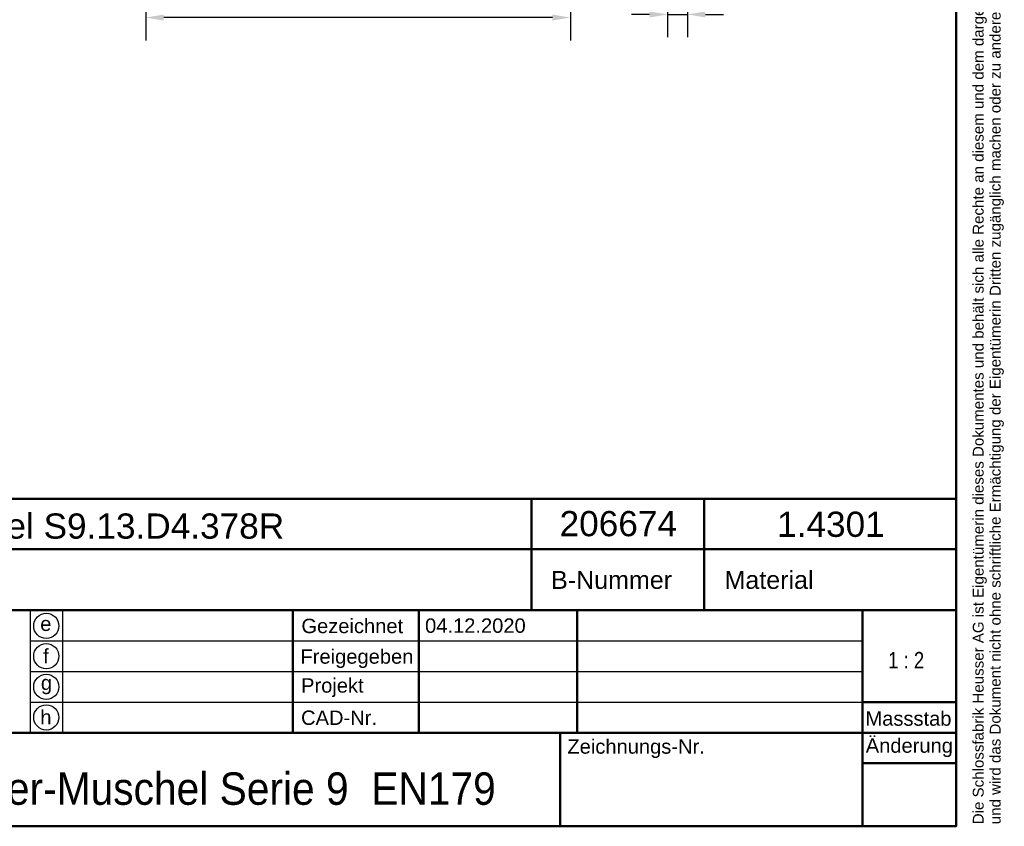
# Model space of a CAD drawing. Header units: millimetres. Extents: x 20 to 833, y 20 to 574.
# Tile 13 of 22: x 560 to 833, y 20 to 244. Entities that reach past the tile are written whole.
import ezdxf
from ezdxf.enums import TextEntityAlignment as Align

# ---------------------------------------------------------------- set-up
doc = ezdxf.new("R2010")
doc.units = ezdxf.units.MM
doc.header["$LTSCALE"] = 2
for name, color, linetype, lineweight in [('Bemaßungen(DIN)', 7, 'Continuous', 25), ('Skizziergeometrie(DIN)', 7, 'Continuous', 50), ('Skizzierlinie(DIN)', 7, 'Continuous', 25), ('Symbole(DIN)', 7, 'Continuous', 25)]:
    doc.layers.add(name, color=color, linetype=linetype, lineweight=lineweight)
doc.styles.add('Aktuell-DIN', font='arial.ttf')
doc.styles.add('STANDARD-DIN~0', font='arial.ttf')
doc.styles.add('Textstil10', font='arial.ttf')
doc.styles.add('Textstil41', font='arial.ttf', dxfattribs={"width": 0.8})
doc.styles.add('Textstil83', font='arial.ttf', dxfattribs={"width": 0.8})
doc.dimstyles.new('CAD-LAN', dxfattribs={"dimscale": 2, "dimtxt": 3.5, "dimasz": 2.5, "dimexe": 3.175, "dimexo": 0, "dimgap": 0.8, "dimtad": 1, "dimrnd": 1e-08, "dimtxsty": 'STANDARD-DIN~0', "dimcen": 0.09, "dimdle": 10, "dimclrd": 250, "dimclre": 250, "dimclrt": 250, "dimadec": 0, "dimazin": 2, "dimtfac": 1, "dimtmove": 0, "dimatfit": 3, "dimfxl": 1, "dimtolj": 1, "dimtzin": 0, "dimlwd": 25, "dimlwe": 25, "dimarcsym": 0})

# ---------------------------------------------------------------- blocks, each defined once
blk = doc.blocks.new('Ränder Standardrahmen')
at = {"layer": 'Skizziergeometrie(DIN)', "flags": 128}
blk.add_lwpolyline([(10, 10), (10, 287), (410, 287), (410, 10), (10, 10)], dxfattribs=at)
blk = doc.blocks.new('Schriftfelder Heusser')
at = {"layer": 'Skizziergeometrie(DIN)'}
for p, q in [((101, 236.92), (291, 236.92)), ((232, 229.92), (232, 236.92)), ((256, 229.92), (256, 236.92)), ((291, 236.92), (291, 229.92)), ((101, 229.92), (291, 229.92)), ((232, 229.92), (232, 221.42)), ((256, 229.92), (256, 221.42)), ((291, 229.92), (291, 191.42)), ((101, 221.42), (291, 221.42)), ((198.85, 221.42), (198.85, 204.42)), ((216.35, 221.42), (216.35, 204.42)), ((238.35, 221.42), (238.35, 204.42)), ((278, 221.42), (278, 191.42)), ((278, 208.67), (291, 208.67)), ((101, 204.42), (291, 204.42)), ((236, 204.42), (236, 191.42)), ((278, 200.17), (291, 200.17)), ((291, 191.42), (101, 191.42))]:
    blk.add_line(p, q, dxfattribs=at)
at = {"layer": 'Skizzierlinie(DIN)'}
for p, q in [((162.35, 221.42), (162.35, 204.42)), ((166.85, 221.42), (166.85, 204.42)), ((162.35, 217.17), (278, 217.17)), ((162.35, 212.92), (278, 212.92)), ((162.35, 208.67), (278, 208.67))]:
    blk.add_line(p, q, dxfattribs=at)
for centre in [(164.6, 219.25), (164.6, 215.04), (164.6, 210.79), (164.6, 206.54)]:
    blk.add_circle(centre, 1.75, dxfattribs=at)
at = {"layer": 'Symbole(DIN)', "color": 7, "insert": (293.33, 191.7), "char_height": 1.5, "width": 182.3003, "attachment_point": 1, "rotation": 90, "line_spacing_factor": 0.944221, "style": 'Aktuell-DIN'}
blk.add_mtext('\\fArial|b0|i0;\\H1.5000;Die Schlossfabrik Heusser AG ist Eigentümerin dieses Dokumentes und behält sich alle Rechte an diesem und dem dargestellten Gegenstand vor. Der Empfänger anerkennt diese Rechte\\Pund wird das Dokument nicht ohne schriftliche Ermächtigung der Eigentümerin Dritten zugänglich machen oder zu anderen Zwecken verwenden, zu dem es ihm übergeben worden ist.\\P ', dxfattribs=at)
at = {"layer": 'Symbole(DIN)', "color": 179, "true_color": 0x262659, "style": 'Aktuell-DIN'}
for s, insert, char_height, attachment_point in [('B-Nummer', (234.74, 225.62), 2.489, 4), ('Material', (265.02, 225.62), 2.489, 5), ('\\fArial|b0|i0;Gezeichnet', (200.05, 219.23), 2, 4), ('\\fArial|b0|i0;e', (164.54, 219.53), 2, 5), ('\\fArial|b0|i0;f', (164.55, 215.06), 2, 5), ('\\fArial|b0|i0;Freigegeben', (199.92, 216), 2, 1), ('\\fArial|b0|i0;Projekt', (200, 211.98), 2, 1), ('\\fArial|b0|i0;g', (164.63, 211.05), 2, 5), ('\\fArial|b0|i0;h', (164.55, 206.57), 2, 5), ('\\fArial|b0|i0;CAD-Nr.', (200, 207.5), 2, 1), ('\\fArial|b0|i0;\\H2.0000;Massstab', (284.39, 206.37), 2, 5), ('\\fArial|b0|i0;Zeichnungs-Nr.', (237, 203.5), 2, 1)]:
    blk.add_mtext(s, dxfattribs=dict(at, insert=insert, char_height=char_height, attachment_point=attachment_point))
at = {"layer": 'Symbole(DIN)', "color": 179, "true_color": 0x262659, "insert": (284.51, 202.33), "char_height": 2, "width": 12.1143, "attachment_point": 5, "style": 'Aktuell-DIN'}
blk.add_mtext('\\fArial|b0|i0;Änderung', dxfattribs=at)
at = {"layer": 'Symbole(DIN)', "color": 7, "insert": (143.1, 196.62), "char_height": 4.5, "width": 90.18, "attachment_point": 4, "style": 'Aktuell-DIN'}
blk.add_mtext('\\fArial|b0|i0;\\W0.90;\\H4.5000;Heusser-Muschel Serie 9  EN179', dxfattribs=at)
at = {"layer": 'Symbole(DIN)', "color": 179, "true_color": 0x262659, "style": 'Textstil10'}
blk.add_attdef('ERSTELLUNGSDATUM_001', (217.23, 218.29), '', height=2, dxfattribs=at)
at = {"layer": 'Symbole(DIN)', "color": 179, "true_color": 0x262659}
for tag, height, style, p in [('AUTOR', 2.49, 'Aktuell-DIN', (240.03, 219.26)), ('KONTROLLDATUM', 2, 'Textstil10', (217.42, 215.04)), ('KONTROLLIERT_VON', 2, 'Textstil10', (239.98, 215.05))]:
    blk.add_attdef(tag, text='', height=height, dxfattribs=dict(at, style=style)).set_placement(p, align=Align.MIDDLE_LEFT)
at = {"layer": 'Symbole(DIN)', "color": 7, "style": 'Textstil83', "width": 0.8}
blk.add_attdef('Anfänglicher_Ansichtsmaßstab_001', (281.57, 213.34), '', height=2.3, dxfattribs=at)
at = {"layer": 'Symbole(DIN)', "color": 179, "true_color": 0x262659, "style": 'Textstil10'}
blk.add_attdef('PROJEKT', text='', height=2, dxfattribs=at).set_placement((217.77, 209.72), align=Align.BOTTOM_LEFT)
at = {"layer": 'Symbole(DIN)', "color": 7, "style": 'Textstil41', "width": 0.8}
blk.add_attdef('STATUS', text='', height=5, dxfattribs=at).set_placement((284.53, 195.86), align=Align.MIDDLE_CENTER)
blk = doc.blocks.new('*D14')
at = {"layer": 'Bemaßungen(DIN)', "color": 250, "linetype": 'Continuous', "lineweight": 25, "true_color": 0x3f3f3f, "transparency": 16777216}
for p, q in [((712.85, 390.01), (712.85, 238.31)), ((594.85, 293.01), (594.85, 238.31)), ((707.85, 244.66), (599.85, 244.66))]:
    blk.add_line(p, q, dxfattribs=at)
at = {"layer": 'Bemaßungen(DIN)', "color": 250, "linetype": 'Continuous', "true_color": 0x3f3f3f, "transparency": 16777216}
for points in [[(599.85, 245.5), (599.85, 243.83), (594.85, 244.66)], [(707.85, 245.5), (707.85, 243.83), (712.85, 244.66)]]:
    blk.add_solid(points, dxfattribs=at)
at = {"layer": 'Defpoints', "color": 0, "linetype": 'Continuous', "transparency": 16777216}
for p in [(712.85, 390.01), (594.85, 293.01), (594.85, 244.66)]:
    blk.add_point(p, dxfattribs=at)
at = {"layer": 'Bemaßungen(DIN)', "color": 250, "linetype": 'Continuous', "lineweight": 25, "true_color": 0x3f3f3f, "transparency": 16777216, "insert": (646.44, 253.41), "char_height": 7, "attachment_point": 1, "style": 'STANDARD-DIN~0'}
blk.add_mtext('\\A1;118', dxfattribs=at)
blk = doc.blocks.new('*D15')
at = {"layer": 'Bemaßungen(DIN)', "color": 250, "linetype": 'Continuous', "lineweight": 25, "true_color": 0x3f3f3f, "transparency": 16777216}
for p, q in [((739.85, 302.95), (739.85, 239.17)), ((745.35, 301.95), (745.35, 239.17)), ((734.85, 245.52), (729.85, 245.52)), ((739.85, 245.52), (745.35, 245.52)), ((750.35, 245.52), (755.35, 245.52))]:
    blk.add_line(p, q, dxfattribs=at)
at = {"layer": 'Bemaßungen(DIN)', "color": 250, "linetype": 'Continuous', "true_color": 0x3f3f3f, "transparency": 16777216}
for points in [[(734.85, 246.36), (734.85, 244.69), (739.85, 245.52)], [(750.35, 246.36), (750.35, 244.69), (745.35, 245.52)]]:
    blk.add_solid(points, dxfattribs=at)
at = {"layer": 'Defpoints', "color": 0, "linetype": 'Continuous', "transparency": 16777216}
for p in [(739.85, 302.95), (745.35, 301.95), (745.35, 245.52)]:
    blk.add_point(p, dxfattribs=at)
at = {"layer": 'Bemaßungen(DIN)', "color": 250, "linetype": 'Continuous', "lineweight": 25, "true_color": 0x3f3f3f, "transparency": 16777216, "insert": (736.2, 255.51), "char_height": 7, "attachment_point": 1, "style": 'STANDARD-DIN~0'}
blk.add_mtext('\\A1;5,5', dxfattribs=at)

msp = doc.modelspace()

# ---------------------------------------------------------------- block references
at = {"xscale": 2, "yscale": 2, "zscale": 2}
msp.add_blockref('Ränder Standardrahmen', (0, 0), dxfattribs=at)
msp.add_blockref('Schriftfelder Heusser', (238, -362.833), dxfattribs=at).add_auto_attribs({'ERSTELLUNGSDATUM_001': '04.12.2020', 'Anfänglicher_Ansichtsmaßstab_001': '1 : 2'})

# ---------------------------------------------------------------- texts
at = {"layer": 'Symbole(DIN)', "color": 7, "char_height": 7, "attachment_point": 1, "style": 'Aktuell-DIN'}
for s, insert, width in [('{\\fArial|b0|i0;\\H7.0000;Heusser-Muschel S9.13.D4.378R}', (487.659, 106.906), 145.65549), ('{\\fArial|b0|i0;\\H7.0000;206674}', (709.83, 107.58), 32.62043), ('{\\fArial|b0|i0;\\H7.0000;1.4301}', (770.274, 107.401), 29.89939)]:
    msp.add_mtext(s, dxfattribs=dict(at, insert=insert, width=width))

# ---------------------------------------------------------------- dimensions: what is measured, and where the dimension line sits
at = {"layer": 'Bemaßungen(DIN)', "color": 250, "linetype": 'Continuous', "lineweight": 25, "true_color": 0x3f3f3f}
for base, p1, p2, override, picture, middle in [((594.851, 244.663), (712.851, 390.013), (594.851, 293.013), {"dimgap": 0.8, "dimdec": 2, "dimtol": 0, "dimlim": 0, "dimtp": 0, "dimtm": 0, "dimtdec": 2, "dimtofl": 0, "dimatfit": 1}, '*D14', (653.851, 244.663)), ((745.351, 245.523), (739.851, 302.948), (745.351, 301.948), {"dimgap": 0.8, "dimdec": 2, "dimtol": 0, "dimlim": 0, "dimtp": 0, "dimtm": 0, "dimtdec": 2, "dimtofl": 1, "dimatfit": 1}, '*D15', (742.601, 245.523))]:
    dim = msp.add_linear_dim(base=base, p1=p1, p2=p2, angle=180, dimstyle='CAD-LAN', override=override, dxfattribs=at)
    dim.commit()
    dim.dimension.update_dxf_attribs({"geometry": picture, "text_midpoint": middle, "dimtype": 160})

doc.saveas('drawing.dxf')
